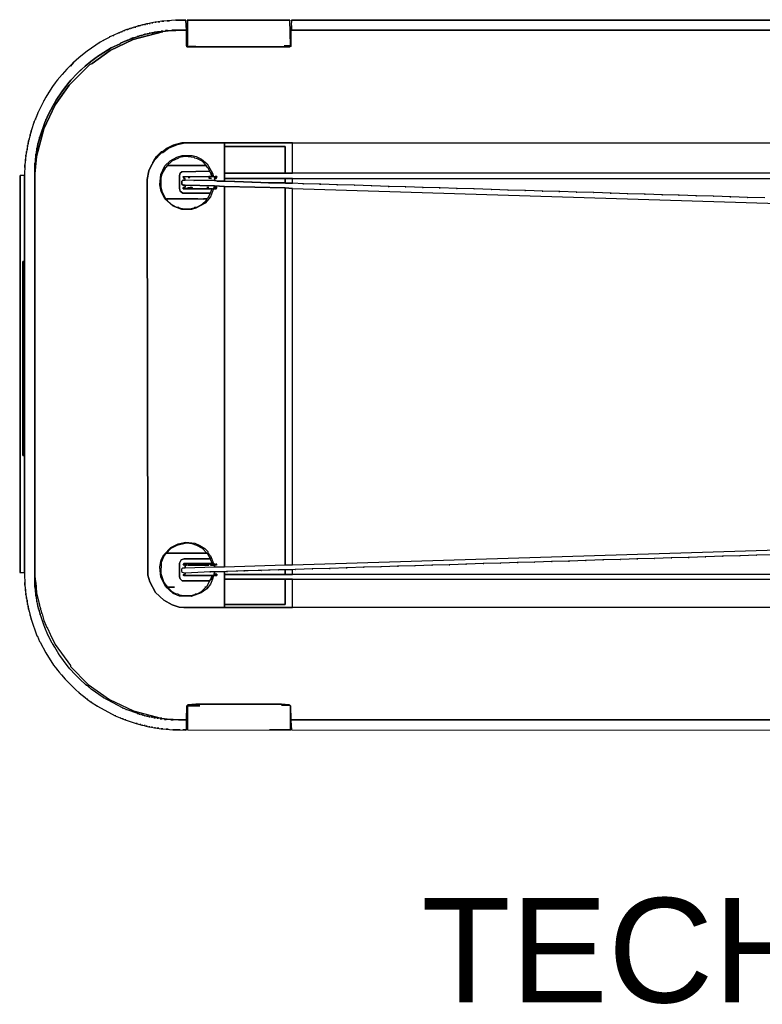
# Model space of a CAD drawing. Header units: metres. Extents: x 0.13 to 2.6, y 0.36 to 1.42.
# Tile 1 of 8: x 0.13 to 0.85, y 0.36 to 1.31. Entities that reach past the tile are written whole.
import ezdxf

# ---------------------------------------------------------------- set-up
doc = ezdxf.new("R2010")
doc.units = ezdxf.units.M
doc.header["$MEASUREMENT"] = 0
doc.layers.add('TG_2D', color=7, linetype='Continuous')
doc.layers.add('TG_Name', color=7, linetype='Continuous')
doc.styles.add('X3G_ENTITY_53A7', font='arial.ttf', dxfattribs={"height": 0.1})

# ---------------------------------------------------------------- blocks, each defined once
blk = doc.blocks.new('396ca45d-0104-4358-b753-c772f727d0ff')
at = {"layer": 'TG_2D', "color": 18, "true_color": 0x000000}
for points in [[(-1.08505, 0.32984, 0), (-1.07555, 0.32984, 0), (-1.08505, 0.33034, 0)], [(-1.07405, 0.32984, 0), (-0.97602, 0.32984, 0), (-1.07405, 0.33034, 0)], [(-0.97452, 0.32984, 0), (0.97502, 0.32984, 0), (0.80347, 0.33034, 0)], [(-1.07855, -0.34934, 0), (-1.07505, -0.34934, 0), (-1.07505, -0.33984, 0), (-1.09005, -0.33984, 0), (-1.08755, -0.33984, 0), (-1.08755, -0.33934, 0), (-1.09605, -0.33934, 0), (-1.09455, -0.33934, 0), (-1.09855, -0.33884, 0), (-1.10005, -0.33884, 0), (-1.09855, -0.33884, 0), (-1.09855, -0.33834, 0), (-1.10306, -0.33834, 0), (-1.10206, -0.33834, 0), (-1.10506, -0.33784, 0), (-1.10606, -0.33784, 0), (-1.10506, -0.33784, 0), (-1.10756, -0.33734, 0), (-1.10856, -0.33734, 0), (-1.10756, -0.33734, 0), (-1.11006, -0.33684, 0), (-1.11106, -0.33684, 0), (-1.11006, -0.33684, 0), (-1.11206, -0.33634, 0), (-1.11306, -0.33634, 0), (-1.11206, -0.33634, 0), (-1.11456, -0.33584, 0), (-1.11506, -0.33584, 0), (-1.11456, -0.33584, 0), (-1.11606, -0.33534, 0), (-1.11706, -0.33534, 0), (-1.11606, -0.33534, 0), (-1.11806, -0.33484, 0), (-1.11856, -0.33484, 0), (-1.11806, -0.33484, 0), (-1.11956, -0.33434, 0), (-1.12056, -0.33434, 0), (-1.11956, -0.33434, 0), (-1.12156, -0.33384, 0), (-1.12206, -0.33384, 0), (-1.12156, -0.33384, 0), (-1.13256, -0.32984, 0), (-1.13306, -0.32984, 0), (-1.13256, -0.32984, 0), (-1.13606, -0.32834, 0), (-1.13656, -0.32834, 0), (-1.13606, -0.32834, 0), (-1.15457, -0.31833, 0), (-1.15407, -0.31883, 0), (-1.15457, -0.31833, 0), (-1.16607, -0.31033, 0), (-1.16557, -0.31083, 0), (-1.16607, -0.31033, 0), (-1.16857, -0.30833, 0), (-1.16807, -0.30883, 0), (-1.16857, -0.30833, 0), (-1.17157, -0.30583, 0), (-1.17057, -0.30683, 0), (-1.17157, -0.30583, 0), (-1.17708, -0.30083, 0), (-1.17458, -0.30333, 0), (-1.18408, -0.29383, 0), (-1.18158, -0.29633, 0), (-1.18658, -0.29083, 0), (-1.18708, -0.29033, 0), (-1.18658, -0.29083, 0), (-1.18908, -0.28782, 0), (-1.18958, -0.28732, 0), (-1.18908, -0.28782, 0), (-1.19608, -0.27832, 0), (-1.19658, -0.27782, 0), (-1.19608, -0.27832, 0), (-1.19708, -0.27682, 0), (-1.19758, -0.27632, 0), (-1.19708, -0.27682, 0), (-1.20108, -0.27032, 0), (-1.20158, -0.26982, 0), (-1.20108, -0.27032, 0), (-1.20308, -0.26682, 0), (-1.20358, -0.26632, 0), (-1.20758, -0.25832, 0), (-1.20758, -0.25882, 0), (-1.20758, -0.25832, 0), (-1.21059, -0.25132, 0), (-1.21059, -0.25182, 0), (-1.21059, -0.25132, 0), (-1.21159, -0.24881, 0), (-1.21159, -0.24931, 0), (-1.21159, -0.24881, 0), (-1.21509, -0.23831, 0), (-1.21509, -0.23931, 0), (-1.21509, -0.23831, 0), (-1.21609, -0.23481, 0), (-1.21609, -0.23531, 0), (-1.21609, -0.23481, 0), (-1.21659, -0.23281, 0), (-1.21659, -0.23381, 0), (-1.21659, -0.23281, 0), (-1.21709, -0.23081, 0), (-1.21709, -0.23131, 0), (-1.21709, -0.23081, 0), (-1.21759, -0.22831, 0), (-1.21759, -0.22931, 0), (-1.21759, -0.22831, 0), (-1.21809, -0.22581, 0), (-1.21809, -0.22681, 0), (-1.21809, -0.22581, 0), (-1.21859, -0.22281, 0), (-1.21859, -0.22381, 0), (-1.21859, -0.22281, 0), (-1.21909, -0.21981, 0), (-1.21909, -0.22131, 0), (-1.21909, -0.21981, 0), (-1.21959, -0.21581, 0), (-1.21959, -0.21731, 0), (-1.21959, -0.21581, 0), (-1.22009, -0.2103, 0), (-1.22009, -0.21281, 0), (-1.22009, 0.1933, 0), (-1.22009, 0.1908, 0), (-1.21959, 0.1908, 0), (-1.21959, 0.1978, 0), (-1.21959, 0.1963, 0), (-1.21909, 0.1963, 0), (-1.21909, 0.2018, 0), (-1.21909, 0.2003, 0), (-1.21859, 0.2003, 0), (-1.21859, 0.2043, 0), (-1.21859, 0.2033, 0), (-1.21809, 0.2063, 0), (-1.21809, 0.2073, 0), (-1.21809, 0.2063, 0), (-1.21759, 0.2088, 0), (-1.21759, 0.2098, 0), (-1.21759, 0.2088, 0), (-1.21709, 0.2108, 0), (-1.21709, 0.2118, 0), (-1.21709, 0.2108, 0), (-1.21659, 0.21331, 0), (-1.21659, 0.21381, 0), (-1.21659, 0.21331, 0), (-1.21609, 0.21531, 0), (-1.21609, 0.21581, 0), (-1.21609, 0.21531, 0), (-1.21559, 0.21681, 0), (-1.21559, 0.21781, 0), (-1.21559, 0.21681, 0), (-1.21509, 0.21881, 0), (-1.21509, 0.21931, 0), (-1.21509, 0.21881, 0), (-1.21059, 0.23181, 0), (-1.21059, 0.23231, 0), (-1.21059, 0.23181, 0), (-1.20959, 0.23431, 0), (-1.20959, 0.23481, 0), (-1.20959, 0.23431, 0), (-1.20708, 0.23981, 0), (-1.20658, 0.24031, 0), (-1.20508, 0.24381, 0), (-1.20458, 0.24431, 0), (-1.20408, 0.24531, 0), (-1.20458, 0.24481, 0), (-1.20408, 0.24531, 0), (-1.19958, 0.25332, 0), (-1.20008, 0.25282, 0), (-1.19958, 0.25332, 0), (-1.19358, 0.26232, 0), (-1.19408, 0.26182, 0), (-1.19358, 0.26232, 0), (-1.19058, 0.26632, 0), (-1.19108, 0.26582, 0), (-1.19058, 0.26632, 0), (-1.18858, 0.26882, 0), (-1.18908, 0.26832, 0), (-1.18858, 0.26882, 0), (-1.18558, 0.27232, 0), (-1.18658, 0.27132, 0), (-1.18558, 0.27232, 0), (-1.17958, 0.27882, 0), (-1.18258, 0.27582, 0), (-1.17608, 0.28232, 0), (-1.17908, 0.27932, 0), (-1.17207, 0.28582, 0), (-1.17157, 0.28632, 0), (-1.17207, 0.28582, 0), (-1.16657, 0.29033, 0), (-1.16607, 0.29083, 0), (-1.16657, 0.29033, 0), (-1.16257, 0.29333, 0), (-1.16207, 0.29383, 0), (-1.16257, 0.29333, 0), (-1.15907, 0.29583, 0), (-1.15857, 0.29633, 0), (-1.15907, 0.29583, 0), (-1.15757, 0.29683, 0), (-1.15707, 0.29733, 0), (-1.15757, 0.29683, 0), (-1.14707, 0.30333, 0), (-1.13857, 0.30733, 0), (-1.13807, 0.30783, 0), (-1.13356, 0.30983, 0), (-1.13406, 0.30983, 0), (-1.13356, 0.30983, 0), (-1.13106, 0.31083, 0), (-1.13156, 0.31083, 0), (-1.13106, 0.31083, 0), (-1.12856, 0.31183, 0), (-1.12906, 0.31183, 0), (-1.12856, 0.31183, 0), (-1.12706, 0.31233, 0), (-1.12806, 0.31233, 0), (-1.12706, 0.31233, 0), (-1.12556, 0.31283, 0), (-1.12656, 0.31283, 0), (-1.12556, 0.31283, 0), (-1.12106, 0.31433, 0), (-1.12206, 0.31433, 0), (-1.12106, 0.31433, 0), (-1.11956, 0.31483, 0), (-1.12006, 0.31483, 0), (-1.11956, 0.31483, 0), (-1.11756, 0.31533, 0), (-1.11856, 0.31533, 0), (-1.11756, 0.31533, 0), (-1.11606, 0.31583, 0), (-1.11656, 0.31583, 0), (-1.11606, 0.31583, 0), (-1.11406, 0.31633, 0), (-1.11506, 0.31633, 0), (-1.11406, 0.31633, 0), (-1.11206, 0.31683, 0), (-1.11256, 0.31683, 0), (-1.11206, 0.31683, 0), (-1.10956, 0.31733, 0), (-1.11056, 0.31733, 0), (-1.10956, 0.31733, 0), (-1.10706, 0.31783, 0), (-1.10806, 0.31783, 0), (-1.10706, 0.31783, 0), (-1.10456, 0.31833, 0), (-1.10556, 0.31833, 0), (-1.10456, 0.31833, 0), (-1.10156, 0.31883, 0), (-1.10256, 0.31883, 0), (-1.09755, 0.31883, 0), (-1.09755, 0.31933, 0), (-1.09905, 0.31933, 0), (-1.09755, 0.31933, 0), (-1.09305, 0.31983, 0), (-1.09505, 0.31983, 0), (-1.08505, 0.31983, 0), (-1.08505, 0.32033, 0), (-1.08905, 0.32033, 0), (-1.07505, 0.32033, 0), (-1.07555, 0.32984, 0), (-1.08505, 0.32984, 0), (-1.09355, 0.32934, 0), (-1.09105, 0.32934, 0), (-1.09355, 0.32934, 0), (-1.09855, 0.32884, 0), (-1.09655, 0.32884, 0), (-1.09855, 0.32884, 0), (-1.10206, 0.32834, 0), (-1.10055, 0.32834, 0), (-1.10206, 0.32834, 0), (-1.10506, 0.32783, 0), (-1.10406, 0.32783, 0), (-1.10506, 0.32783, 0), (-1.10806, 0.32733, 0), (-1.10706, 0.32733, 0), (-1.10806, 0.32733, 0), (-1.11056, 0.32683, 0), (-1.10956, 0.32683, 0), (-1.11056, 0.32683, 0), (-1.11306, 0.32633, 0), (-1.11206, 0.32633, 0), (-1.11306, 0.32633, 0), (-1.11506, 0.32583, 0), (-1.11406, 0.32583, 0), (-1.11506, 0.32583, 0), (-1.11706, 0.32533, 0), (-1.11656, 0.32533, 0), (-1.11706, 0.32533, 0), (-1.11906, 0.32483, 0), (-1.11856, 0.32483, 0), (-1.11906, 0.32483, 0), (-1.12106, 0.32433, 0), (-1.12006, 0.32433, 0), (-1.12106, 0.32433, 0), (-1.12256, 0.32383, 0), (-1.12206, 0.32383, 0), (-1.12256, 0.32383, 0), (-1.12456, 0.32333, 0), (-1.12356, 0.32333, 0), (-1.12456, 0.32333, 0), (-1.12606, 0.32283, 0), (-1.12556, 0.32283, 0), (-1.12606, 0.32283, 0), (-1.12756, 0.32233, 0), (-1.12706, 0.32233, 0), (-1.12756, 0.32233, 0), (-1.12906, 0.32183, 0), (-1.12856, 0.32183, 0), (-1.12906, 0.32183, 0), (-1.13056, 0.32133, 0), (-1.13006, 0.32133, 0), (-1.13056, 0.32133, 0), (-1.13206, 0.32083, 0), (-1.13106, 0.32083, 0), (-1.13206, 0.32083, 0), (-1.13456, 0.31983, 0), (-1.13406, 0.31983, 0), (-1.13456, 0.31983, 0), (-1.13707, 0.31883, 0), (-1.13656, 0.31883, 0), (-1.13707, 0.31883, 0), (-1.13957, 0.31783, 0), (-1.13907, 0.31783, 0), (-1.13957, 0.31783, 0), (-1.14507, 0.31533, 0), (-1.14457, 0.31533, 0), (-1.14507, 0.31533, 0), (-1.14757, 0.31433, 0), (-1.14807, 0.31383, 0), (-1.14757, 0.31433, 0), (-1.14857, 0.31383, 0), (-1.14907, 0.31333, 0), (-1.15407, 0.31083, 0), (-1.15457, 0.31033, 0), (-1.15407, 0.31083, 0), (-1.15757, 0.30883, 0), (-1.15807, 0.30833, 0), (-1.15757, 0.30883, 0), (-1.17007, 0.30033, 0), (-1.17057, 0.29983, 0), (-1.17007, 0.30033, 0), (-1.17458, 0.29683, 0), (-1.17508, 0.29633, 0), (-1.17458, 0.29683, 0), (-1.17808, 0.29383, 0), (-1.17858, 0.29333, 0), (-1.17808, 0.29383, 0), (-1.18308, 0.28932, 0), (-1.18608, 0.28582, 0), (-1.18308, 0.28932, 0), (-1.18958, 0.28282, 0), (-1.18658, 0.28582, 0), (-1.18958, 0.28282, 0), (-1.19408, 0.27782, 0), (-1.19308, 0.27882, 0), (-1.19408, 0.27782, 0), (-1.19858, 0.27232, 0), (-1.19808, 0.27282, 0), (-1.19858, 0.27232, 0), (-1.20058, 0.26982, 0), (-1.20008, 0.27032, 0), (-1.20058, 0.26982, 0), (-1.20308, 0.26632, 0), (-1.20258, 0.26682, 0), (-1.20308, 0.26632, 0), (-1.20708, 0.26032, 0), (-1.20658, 0.26082, 0), (-1.20708, 0.26032, 0), (-1.20959, 0.25632, 0), (-1.20909, 0.25682, 0), (-1.20959, 0.25632, 0), (-1.21159, 0.25282, 0), (-1.21109, 0.25332, 0), (-1.21159, 0.25282, 0), (-1.21709, 0.24131, 0), (-1.21709, 0.24081, 0), (-1.21709, 0.24131, 0), (-1.21859, 0.23781, 0), (-1.21859, 0.23731, 0), (-1.21859, 0.23781, 0), (-1.21959, 0.23531, 0), (-1.21959, 0.23481, 0), (-1.21959, 0.23531, 0), (-1.22059, 0.23281, 0), (-1.22059, 0.23231, 0), (-1.22059, 0.23281, 0), (-1.22359, 0.22381, 0), (-1.22359, 0.22281, 0), (-1.22359, 0.22381, 0), (-1.22459, 0.22031, 0), (-1.22459, 0.21931, 0), (-1.22459, 0.22031, 0), (-1.22559, 0.21631, 0), (-1.22559, 0.21581, 0), (-1.22559, 0.21631, 0), (-1.22609, 0.21431, 0), (-1.22609, 0.21331, 0), (-1.22609, 0.21431, 0), (-1.22659, 0.21231, 0), (-1.22659, 0.2113, 0), (-1.22659, 0.21231, 0), (-1.22709, 0.2098, 0), (-1.22709, 0.2088, 0), (-1.22709, 0.2098, 0), (-1.22759, 0.2068, 0), (-1.22759, 0.2058, 0), (-1.22759, 0.2068, 0), (-1.22809, 0.2043, 0), (-1.22809, 0.2033, 0), (-1.22809, 0.2043, 0), (-1.22859, 0.2008, 0), (-1.22859, 0.1993, 0), (-1.22859, 0.2008, 0), (-1.22909, 0.1968, 0), (-1.22909, 0.1953, 0), (-1.22909, 0.1968, 0), (-1.22959, 0.1913, 0), (-1.22959, 0.1888, 0), (-1.22959, 0.1913, 0), (-1.23009, 0.1813, 0), (-1.23009, -0.1988, 0), (-1.22959, -0.2108, 0), (-1.22959, -0.2083, 0), (-1.22959, -0.2108, 0), (-1.22909, -0.21631, 0), (-1.22909, -0.21481, 0), (-1.22909, -0.21631, 0), (-1.22859, -0.22031, 0), (-1.22859, -0.21881, 0), (-1.22859, -0.22031, 0), (-1.22809, -0.22381, 0), (-1.22809, -0.22281, 0), (-1.22809, -0.22381, 0), (-1.22759, -0.22681, 0), (-1.22759, -0.22531, 0), (-1.22759, -0.22681, 0), (-1.22709, -0.22931, 0), (-1.22709, -0.22831, 0), (-1.22709, -0.22931, 0), (-1.22659, -0.23181, 0), (-1.22659, -0.23081, 0), (-1.22659, -0.23181, 0), (-1.22609, -0.23381, 0), (-1.22609, -0.23281, 0), (-1.22609, -0.23381, 0), (-1.22559, -0.23581, 0), (-1.22559, -0.23531, 0), (-1.22559, -0.23581, 0), (-1.22459, -0.23981, 0), (-1.22459, -0.23931, 0), (-1.22459, -0.23981, 0), (-1.22359, -0.24331, 0), (-1.22359, -0.24281, 0), (-1.22359, -0.24331, 0), (-1.21809, -0.25932, 0), (-1.21759, -0.25982, 0), (-1.21559, -0.26482, 0), (-1.21509, -0.26532, 0), (-1.20959, -0.27582, 0), (-1.20208, -0.28732, 0), (-1.20158, -0.28782, 0), (-1.20208, -0.28732, 0), (-1.19908, -0.29133, 0), (-1.19858, -0.29183, 0), (-1.19908, -0.29133, 0), (-1.19708, -0.29383, 0), (-1.19658, -0.29433, 0), (-1.19708, -0.29383, 0), (-1.19458, -0.29683, 0), (-1.19358, -0.29783, 0), (-1.19458, -0.29683, 0), (-1.19108, -0.30083, 0), (-1.18858, -0.30333, 0), (-1.19108, -0.30083, 0), (-1.18108, -0.31083, 0), (-1.18408, -0.30783, 0), (-1.18108, -0.31083, 0), (-1.17758, -0.31383, 0), (-1.17808, -0.31333, 0), (-1.17758, -0.31383, 0), (-1.17207, -0.31833, 0), (-1.17257, -0.31783, 0), (-1.17207, -0.31833, 0), (-1.16957, -0.32033, 0), (-1.17007, -0.31983, 0), (-1.16957, -0.32033, 0), (-1.16607, -0.32283, 0), (-1.16657, -0.32233, 0), (-1.16607, -0.32283, 0), (-1.16007, -0.32683, 0), (-1.16057, -0.32633, 0), (-1.16007, -0.32683, 0), (-1.14307, -0.33584, 0), (-1.14257, -0.33584, 0), (-1.14307, -0.33584, 0), (-1.13857, -0.33784, 0), (-1.13807, -0.33784, 0), (-1.13857, -0.33784, 0), (-1.13606, -0.33884, 0), (-1.13556, -0.33884, 0), (-1.13606, -0.33884, 0), (-1.13356, -0.33984, 0), (-1.13306, -0.33984, 0), (-1.13356, -0.33984, 0), (-1.12306, -0.34334, 0), (-1.12206, -0.34334, 0), (-1.12306, -0.34334, 0), (-1.11956, -0.34434, 0), (-1.11856, -0.34434, 0), (-1.11956, -0.34434, 0), (-1.11756, -0.34484, 0), (-1.11706, -0.34484, 0), (-1.11756, -0.34484, 0), (-1.11556, -0.34534, 0), (-1.11456, -0.34534, 0), (-1.11556, -0.34534, 0), (-1.11356, -0.34584, 0), (-1.11256, -0.34584, 0), (-1.11356, -0.34584, 0), (-1.11106, -0.34634, 0), (-1.11006, -0.34634, 0), (-1.11106, -0.34634, 0), (-1.10856, -0.34684, 0), (-1.10756, -0.34684, 0), (-1.10856, -0.34684, 0), (-1.10556, -0.34734, 0), (-1.10456, -0.34734, 0), (-1.10556, -0.34734, 0), (-1.10306, -0.34784, 0), (-1.10156, -0.34784, 0), (-1.10306, -0.34784, 0), (-1.09905, -0.34834, 0), (-1.09755, -0.34834, 0), (-1.09905, -0.34834, 0), (-1.09455, -0.34884, 0), (-1.09255, -0.34884, 0), (-1.09455, -0.34884, 0), (-1.08805, -0.34934, 0), (-1.08105, -0.34934, 0), (-1.08805, -0.34934, 0), (-1.07555, -0.34984, 0), (-1.07555, -0.34934, 0)], [(-0.98152, 0.30533, 0), (-0.97552, 0.30533, 0), (-0.97552, 0.30583, 0), (-0.97602, 0.32984, 0), (-1.07405, 0.32984, 0), (-1.07405, 0.30583, 0), (-1.07405, 0.32984, 0), (-1.07455, 0.30583, 0), (-1.07355, 0.30483, 0), (-1.06605, 0.30483, 0), (-1.06955, 0.30483, 0), (-1.06955, 0.30433, 0), (-0.98052, 0.30433, 0), (-0.97652, 0.30483, 0), (-0.97602, 0.30483, 0), (-0.97652, 0.30483, 0), (-0.97652, 0.30433, 0), (-0.97602, 0.30433, 0), (-0.97552, 0.30533, 0)], [(-0.97452, 0.32934, 0), (-0.97452, 0.32984, 0), (-0.97502, 0.32033, 0), (-0.97452, 0.32033, 0), (-0.97452, 0.32483, 0), (-0.97452, 0.32033, 0), (0.97502, 0.32033, 0), (0.97502, 0.32984, 0), (-0.97452, 0.32984, 0)], [(-1.21959, 0.1883, 0), (-1.21959, 0.1893, 0), (-1.22009, 0.1893, 0), (-1.22009, 0.1828, 0), (-1.21859, 0.1993, 0), (-1.21159, 0.22581, 0), (-1.20058, 0.24881, 0), (-1.18708, 0.26782, 0), (-1.16757, 0.28732, 0), (-1.16507, 0.28832, 0), (-1.14807, 0.30083, 0), (-1.12606, 0.31133, 0), (-1.09805, 0.31883, 0), (-1.10156, 0.31883, 0), (-1.10456, 0.31833, 0), (-1.11206, 0.31683, 0), (-1.11606, 0.31583, 0), (-1.11756, 0.31533, 0), (-1.11956, 0.31483, 0), (-1.12856, 0.31183, 0), (-1.13356, 0.30983, 0), (-1.13807, 0.30783, 0), (-1.13857, 0.30733, 0), (-1.14707, 0.30333, 0), (-1.15757, 0.29683, 0), (-1.15907, 0.29583, 0), (-1.16257, 0.29333, 0), (-1.16657, 0.29033, 0), (-1.17207, 0.28582, 0), (-1.17908, 0.27932, 0), (-1.17958, 0.27882, 0), (-1.18558, 0.27232, 0), (-1.18858, 0.26882, 0), (-1.19058, 0.26632, 0), (-1.19358, 0.26232, 0), (-1.19958, 0.25332, 0), (-1.20408, 0.24531, 0), (-1.20458, 0.24431, 0), (-1.20508, 0.24381, 0), (-1.20658, 0.24031, 0), (-1.20708, 0.23981, 0), (-1.20959, 0.23431, 0), (-1.21059, 0.23181, 0), (-1.21509, 0.21881, 0), (-1.21559, 0.21681, 0), (-1.21609, 0.21531, 0), (-1.21659, 0.21331, 0), (-1.21709, 0.2108, 0), (-1.21759, 0.2088, 0), (-1.21809, 0.2063, 0), (-1.21859, 0.2033, 0), (-1.21859, 0.2003, 0), (-1.21909, 0.1993, 0), (-1.21909, 0.1963, 0), (-1.21959, 0.1953, 0)], [(-1.08705, 0.31983, 0), (-1.09755, 0.31883, 0), (-1.09755, 0.31933, 0), (-1.09305, 0.31983, 0)], [(-1.08505, 0.32033, 0), (-1.08505, 0.31983, 0), (-1.08155, 0.32033, 0)], [(-1.07505, 0.30583, 0), (-1.07455, 0.30433, 0), (-1.07355, 0.30433, 0), (-1.07355, 0.30483, 0), (-1.07455, 0.30583, 0)], [(-1.07355, 0.30483, 0), (-1.07355, 0.30433, 0), (-1.06955, 0.30433, 0), (-1.06955, 0.30483, 0)], [(-0.98052, 0.30433, 0), (-0.97652, 0.30433, 0), (-0.97652, 0.30483, 0)], [(-0.97502, 0.30583, 0), (-0.97502, 0.30483, 0), (-0.97602, 0.30433, 0), (-0.97552, 0.30533, 0), (-0.97552, 0.30583, 0)], [(-1.07605, 0.21231, 0), (-1.08355, 0.2108, 0), (-1.09205, 0.2073, 0), (-1.09755, 0.2033, 0), (-1.09855, 0.2033, 0), (-1.10606, 0.1953, 0), (-1.10606, 0.1948, 0), (-1.10706, 0.1938, 0), (-1.10706, 0.1933, 0), (-1.10756, 0.1928, 0), (-1.10756, 0.1923, 0), (-1.10806, 0.1918, 0), (-1.11106, 0.1858, 0), (-1.11256, 0.1773, 0), (-1.11206, -0.2013, 0), (-1.11006, -0.2078, 0), (-1.10456, -0.21781, 0), (-1.09655, -0.22531, 0), (-1.08855, -0.22981, 0), (-1.08205, -0.23181, 0), (-1.07755, -0.23231, 0), (-1.03854, -0.23231, 0), (-1.03854, -0.1983, 0), (-1.04804, -0.1983, 0), (-1.04804, -0.2003, 0), (-1.04604, -0.2003, 0), (-1.04604, -0.2018, 0), (-1.04904, -0.2018, 0), (-1.05004, -0.2053, 0), (-1.05204, -0.2098, 0), (-1.05554, -0.21431, 0), (-1.06104, -0.21831, 0), (-1.07055, -0.22181, 0), (-1.08155, -0.22131, 0), (-1.08755, -0.21881, 0), (-1.09505, -0.21231, 0), (-1.09955, -0.2033, 0), (-1.10055, -0.1933, 0), (-1.09905, -0.1868, 0), (-1.09655, -0.1818, 0), (-1.09005, -0.1748, 0), (-1.08305, -0.17129, 0), (-1.07555, -0.16979, 0), (-1.06705, -0.17079, 0), (-1.06204, -0.17279, 0), (-1.05754, -0.1758, 0), (-1.05454, -0.1788, 0), (-1.05454, -0.1798, 0), (-1.05204, -0.1828, 0), (-1.04904, -0.1903, 0), (-1.04604, -0.1908, 0), (-1.04654, -0.1918, 0), (-1.04804, -0.1918, 0), (-1.04804, -0.1933, 0), (-1.03854, -0.1933, 0), (-1.03854, 0.17079, 0), (-1.04804, 0.17129, 0), (-1.04804, 0.16979, 0), (-1.04604, 0.16979, 0), (-1.04654, 0.16829, 0), (-1.04904, 0.16829, 0), (-1.05204, 0.16079, 0), (-1.05704, 0.15479, 0), (-1.06605, 0.14979, 0), (-1.07005, 0.14879, 0), (-1.07955, 0.14879, 0), (-1.08755, 0.15179, 0), (-1.09555, 0.15879, 0), (-1.09905, 0.16579, 0), (-1.10055, 0.17229, 0), (-1.09955, 0.1823, 0), (-1.09555, 0.1903, 0), (-1.09055, 0.1953, 0), (-1.08405, 0.1988, 0), (-1.07905, 0.2003, 0), (-1.06955, 0.2003, 0), (-1.06555, 0.1993, 0), (-1.06054, 0.1968, 0), (-1.05504, 0.1923, 0), (-1.05004, 0.1833, 0), (-1.04904, 0.1803, 0), (-1.04604, 0.1803, 0), (-1.04654, 0.1783, 0), (-1.04804, 0.1783, 0), (-1.04804, 0.1763, 0), (-1.04454, 0.1758, 0), (-1.03854, 0.1758, 0), (-1.03854, 0.2118, 0), (-1.03954, 0.21231, 0)], [(-1.10606, 0.1953, 0), (-1.09855, 0.2033, 0), (-1.09755, 0.2033, 0), (-1.09205, 0.2073, 0), (-1.08355, 0.2108, 0), (-1.07605, 0.21231, 0), (-1.07955, 0.21231, 0), (-1.08755, 0.2103, 0), (-1.09355, 0.2073, 0), (-1.09805, 0.2038, 0), (-1.09905, 0.2038, 0), (-1.10356, 0.1993, 0)], [(-1.03954, 0.21231, 0), (-1.03854, 0.2118, 0), (-1.03854, 0.2088, 0), (-0.98052, 0.2088, 0), (-0.98052, 0.1833, 0), (-0.97352, 0.1833, 0), (-0.97352, 0.21231, 0)], [(-1.03854, 0.2088, 0), (-1.03854, 0.1833, 0), (-0.98052, 0.1833, 0), (-0.98052, 0.2088, 0)], [(-1.05004, 0.1833, 0), (-1.05154, 0.1833, 0), (-1.05404, 0.1883, 0), (-1.05504, 0.1893, 0), (-1.05604, 0.1908, 0), (-1.06004, 0.1948, 0), (-1.06455, 0.1973, 0), (-1.06705, 0.1978, 0), (-1.06755, 0.1983, 0), (-1.07605, 0.1993, 0), (-1.08205, 0.1983, 0), (-1.08255, 0.1978, 0), (-1.08905, 0.1948, 0), (-1.09355, 0.1908, 0), (-1.09455, 0.1893, 0), (-1.09505, 0.1888, 0), (-1.09855, 0.1828, 0), (-1.09955, 0.1788, 0), (-1.09955, 0.17029, 0), (-1.09855, 0.16629, 0), (-1.09505, 0.15929, 0), (-1.09405, 0.15879, 0), (-1.09355, 0.15729, 0), (-1.08955, 0.15379, 0), (-1.08505, 0.15129, 0), (-1.08255, 0.15079, 0), (-1.08205, 0.15029, 0), (-1.07705, 0.14929, 0), (-1.07205, 0.14929, 0), (-1.06755, 0.15029, 0), (-1.06705, 0.15079, 0), (-1.06455, 0.15129, 0), (-1.06004, 0.15379, 0), (-1.05604, 0.15729, 0), (-1.05554, 0.15879, 0), (-1.05404, 0.16029, 0), (-1.05204, 0.16429, 0), (-1.05104, 0.16729, 0), (-1.05054, 0.16779, 0), (-1.05054, 0.16829, 0), (-1.04904, 0.16829, 0), (-1.05204, 0.16079, 0), (-1.05704, 0.15479, 0), (-1.06605, 0.14979, 0), (-1.07005, 0.14879, 0), (-1.07955, 0.14879, 0), (-1.08755, 0.15179, 0), (-1.09555, 0.15879, 0), (-1.09905, 0.16579, 0), (-1.10055, 0.17229, 0), (-1.09955, 0.1823, 0), (-1.09555, 0.1903, 0), (-1.09055, 0.1953, 0), (-1.08405, 0.1988, 0), (-1.07905, 0.2003, 0), (-1.06955, 0.2003, 0), (-1.06555, 0.1993, 0), (-1.06054, 0.1968, 0), (-1.05504, 0.1923, 0)], [(-1.08205, 0.1983, 0), (-1.08255, 0.1978, 0), (-1.08905, 0.1948, 0), (-1.09355, 0.1908, 0), (-1.05604, 0.1908, 0), (-1.06004, 0.1948, 0), (-1.06455, 0.1973, 0), (-1.06705, 0.1978, 0), (-1.06755, 0.1983, 0), (-1.07605, 0.1993, 0)], [(-1.09355, 0.1908, 0), (-1.09455, 0.1893, 0), (-1.09505, 0.1888, 0), (-1.09855, 0.1828, 0), (-1.09955, 0.1788, 0), (-1.09955, 0.17029, 0), (-1.09855, 0.16629, 0), (-1.09505, 0.15929, 0), (-1.09405, 0.15879, 0), (-1.05554, 0.15879, 0), (-1.05404, 0.16029, 0), (-1.05204, 0.16429, 0), (-1.07855, 0.16429, 0), (-1.08105, 0.16629, 0), (-1.08155, 0.16879, 0), (-1.08155, 0.1813, 0), (-1.08105, 0.1833, 0), (-1.07955, 0.1848, 0), (-1.05254, 0.1853, 0), (-1.05404, 0.1883, 0), (-1.05504, 0.1893, 0), (-1.05604, 0.1908, 0)], [(-1.23409, -0.1988, 0), (-1.23409, 0.1813, 0), (-1.23459, -0.1988, 0)], [(-1.23409, 0.1813, 0), (-1.23409, -0.1988, 0), (-1.23009, -0.1988, 0), (-1.23009, -0.08727, 0), (-1.23159, -0.08677, 0), (-1.23159, 0.09878, 0), (-1.23009, 0.09878, 0), (-1.23009, 0.1813, 0)], [(-1.05204, 0.16429, 0), (-1.05104, 0.16729, 0), (-1.05054, 0.16779, 0), (-1.05054, 0.16829, 0), (-1.07805, 0.16829, 0), (-1.07805, 0.16979, 0), (-1.07605, 0.16979, 0), (-1.07605, 0.17179, 0), (-1.07805, 0.17179, 0), (-1.07955, 0.17279, 0), (-1.07955, 0.1758, 0), (-1.07855, 0.1768, 0), (-1.07605, 0.1768, 0), (-1.07605, 0.1783, 0), (-1.07755, 0.1783, 0), (-1.07805, 0.1803, 0), (-1.05054, 0.1803, 0), (-1.05054, 0.1808, 0), (-1.05104, 0.1813, 0), (-1.05154, 0.1833, 0), (-1.05254, 0.1853, 0), (-1.07955, 0.1848, 0), (-1.08105, 0.1833, 0), (-1.08155, 0.1813, 0), (-1.08155, 0.16879, 0), (-1.08105, 0.16629, 0), (-1.07855, 0.16429, 0)], [(-1.07755, 0.1793, 0), (-1.07755, 0.1783, 0), (-1.07805, 0.1803, 0), (-1.07105, 0.1803, 0), (-1.07255, 0.1788, 0), (-1.07255, 0.1793, 0), (-1.07255, 0.1788, 0), (-1.07105, 0.1803, 0), (-1.05354, 0.1803, 0), (-1.05354, 0.1788, 0), (-1.05104, 0.1783, 0), (-1.05354, 0.1788, 0), (-1.05204, 0.1803, 0), (-1.04754, 0.1803, 0), (-1.04854, 0.1793, 0), (-1.04804, 0.1783, 0), (-1.04804, 0.1763, 0), (-1.06755, 0.1763, 0), (-1.07605, 0.1768, 0), (-1.07605, 0.1783, 0), (-1.07755, 0.1783, 0)], [(-1.05354, 0.1803, 0), (-1.05354, 0.1788, 0), (-1.05204, 0.1803, 0)], [(-1.05154, 0.1833, 0), (-1.05104, 0.1813, 0), (-1.05054, 0.1808, 0), (-1.05054, 0.1803, 0), (-1.04904, 0.1803, 0), (-1.05004, 0.1833, 0)], [(-1.04754, 0.1803, 0), (-1.04854, 0.1793, 0), (-1.04804, 0.1783, 0), (-1.04754, 0.1783, 0), (-1.04704, 0.1803, 0)], [(-1.04654, 0.1788, 0), (-1.04654, 0.1783, 0), (-1.04604, 0.1803, 0), (-1.04704, 0.1803, 0), (-1.04754, 0.1783, 0), (-1.04654, 0.1783, 0)], [(-1.03854, 0.1833, 0), (-1.03854, 0.1783, 0), (0.04476, 0.1783, 0), (0.04476, 0.1833, 0)], [(-1.07705, 0.16829, 0), (-1.07705, 0.16979, 0), (-1.07805, 0.16979, 0), (-1.07805, 0.16829, 0)], [(-1.04904, 0.16979, 0), (-1.04804, 0.16979, 0), (-1.04804, 0.17129, 0), (-1.07605, 0.17179, 0), (-1.07605, 0.16979, 0), (-1.07705, 0.16979, 0), (-1.07705, 0.16829, 0), (-1.07505, 0.16829, 0), (-1.07505, 0.16879, 0), (-1.07505, 0.16829, 0), (-1.07455, 0.16829, 0), (-1.07455, 0.16929, 0), (-1.07455, 0.16829, 0), (-1.07405, 0.16829, 0), (-1.07355, 0.16929, 0), (-1.07105, 0.16979, 0), (-1.06955, 0.16979, 0), (-1.06905, 0.16879, 0), (-1.06955, 0.16979, 0), (-1.07055, 0.16829, 0), (-1.05554, 0.16829, 0), (-1.05554, 0.16879, 0), (-1.05554, 0.16829, 0), (-1.05504, 0.16829, 0), (-1.05404, 0.16979, 0), (-1.05554, 0.16979, 0), (-1.05354, 0.16979, 0), (-1.05404, 0.16979, 0), (-1.05504, 0.16829, 0), (-1.05254, 0.16829, 0), (-1.05254, 0.16879, 0), (-1.05254, 0.16829, 0), (-1.05004, 0.16829, 0), (-1.04954, 0.16879, 0), (-1.05004, 0.16829, 0), (-1.04854, 0.16829, 0), (-1.04804, 0.16979, 0)], [(-1.07355, 0.16929, 0), (-1.07405, 0.16829, 0), (-1.07255, 0.16829, 0), (-1.07105, 0.16979, 0)], [(-1.07105, 0.16979, 0), (-1.07255, 0.16829, 0), (-1.07055, 0.16829, 0), (-1.06955, 0.16979, 0)], [(-1.04804, 0.16979, 0), (-1.04854, 0.16829, 0), (-1.04754, 0.16829, 0), (-1.04704, 0.16979, 0)], [(-1.04654, 0.16929, 0), (-1.04654, 0.16829, 0), (-1.04604, 0.16979, 0), (-1.04704, 0.16979, 0), (-1.04754, 0.16829, 0), (-1.04654, 0.16829, 0)], [(-1.03854, 0.1783, 0), (-1.03854, 0.1758, 0), (-1.02854, 0.1753, 0), (-0.99553, 0.1743, 0), (-0.98052, 0.1743, 0), (-0.98052, 0.1783, 0)], [(-1.03854, 0.17079, 0), (-1.03854, -0.1933, 0), (-0.98052, -0.1913, 0), (-0.98052, 0.16929, 0)], [(-0.98052, 0.1783, 0), (-0.98052, 0.1743, 0), (-0.97952, 0.1738, 0), (-0.97352, 0.1738, 0), (-0.97352, 0.1783, 0)], [(-0.98052, 0.16929, 0), (-0.98052, -0.1913, 0), (-0.97352, -0.1913, 0), (-0.97352, 0.16879, 0)], [(-1.09405, 0.15879, 0), (-1.09355, 0.15729, 0), (-1.08955, 0.15379, 0), (-1.08505, 0.15129, 0), (-1.08255, 0.15079, 0), (-1.08205, 0.15029, 0), (-1.07705, 0.14929, 0), (-1.07205, 0.14929, 0), (-1.06755, 0.15029, 0), (-1.06705, 0.15079, 0), (-1.06455, 0.15129, 0), (-1.06004, 0.15379, 0), (-1.05604, 0.15729, 0), (-1.05554, 0.15879, 0), (-1.05854, 0.15879, 0), (-1.05854, 0.15829, 0), (-1.06404, 0.15879, 0)], [(-1.05854, 0.15879, 0), (-1.05854, 0.15829, 0), (-1.06404, 0.15879, 0)], [(-1.23159, -0.07027, 0), (-1.23009, -0.07027, 0), (-1.23009, 0.09878, 0), (-1.23159, 0.09878, 0)], [(-1.23059, -0.07227, 0), (-1.23159, -0.07127, 0), (-1.23159, -0.07227, 0), (-1.23109, -0.07227, 0), (-1.23159, -0.07227, 0), (-1.23159, -0.07527, 0), (-1.23109, -0.07527, 0), (-1.23159, -0.07527, 0), (-1.23159, -0.07727, 0), (-1.23109, -0.07727, 0), (-1.23159, -0.07727, 0), (-1.23159, -0.07827, 0), (-1.23059, -0.07827, 0), (-1.23159, -0.07827, 0), (-1.23159, -0.08477, 0), (-1.23059, -0.08527, 0), (-1.23159, -0.08477, 0), (-1.23159, -0.08527, 0), (-1.23109, -0.08527, 0), (-1.23159, -0.08527, 0), (-1.23159, -0.08627, 0), (-1.23109, -0.08627, 0), (-1.23159, -0.08627, 0), (-1.23159, -0.08677, 0), (-1.23109, -0.08677, 0), (-1.23159, -0.08677, 0), (-1.23009, -0.08727, 0), (-1.23009, -0.07027, 0), (-1.23159, -0.07027, 0), (-1.23159, -0.07127, 0)], [(-1.04904, -0.1903, 0), (-1.05054, -0.1903, 0), (-1.05054, -0.1893, 0), (-1.05104, -0.1888, 0), (-1.05104, -0.1878, 0), (-1.05154, -0.1873, 0), (-1.05204, -0.1858, 0), (-1.05454, -0.1813, 0), (-1.05554, -0.1803, 0), (-1.05954, -0.1758, 0), (-1.06505, -0.17279, 0), (-1.06955, -0.17129, 0), (-1.07505, -0.17079, 0), (-1.08405, -0.17279, 0), (-1.09005, -0.1758, 0), (-1.09405, -0.1803, 0), (-1.09655, -0.1833, 0), (-1.09905, -0.1893, 0), (-1.09955, -0.1998, 0), (-1.09655, -0.2083, 0), (-1.09305, -0.21281, 0), (-1.08905, -0.21681, 0), (-1.08555, -0.21881, 0), (-1.08305, -0.21931, 0), (-1.08255, -0.21981, 0), (-1.07855, -0.22081, 0), (-1.07055, -0.22081, 0), (-1.06705, -0.21981, 0), (-1.06655, -0.21931, 0), (-1.06404, -0.21881, 0), (-1.06054, -0.21681, 0), (-1.05654, -0.21281, 0), (-1.05554, -0.21231, 0), (-1.05254, -0.2068, 0), (-1.05154, -0.2053, 0), (-1.05004, -0.2053, 0), (-1.05204, -0.2098, 0), (-1.05554, -0.21431, 0), (-1.06104, -0.21831, 0), (-1.07055, -0.22181, 0), (-1.08155, -0.22131, 0), (-1.08755, -0.21881, 0), (-1.09505, -0.21231, 0), (-1.09955, -0.2033, 0), (-1.10055, -0.1933, 0), (-1.09905, -0.1868, 0), (-1.09655, -0.1818, 0), (-1.09005, -0.1748, 0), (-1.08305, -0.17129, 0), (-1.07555, -0.16979, 0), (-1.06705, -0.17079, 0), (-1.06204, -0.17279, 0), (-1.05754, -0.1758, 0), (-1.05454, -0.1788, 0), (-1.05454, -0.1798, 0), (-1.05204, -0.1828, 0)], [(-1.09405, -0.1803, 0), (-1.05554, -0.1803, 0), (-1.05954, -0.1758, 0), (-1.06505, -0.17279, 0), (-1.06955, -0.17129, 0), (-1.07505, -0.17079, 0), (-1.08405, -0.17279, 0), (-1.09005, -0.1758, 0)], [(-1.05754, -0.21281, 0), (-1.05654, -0.21281, 0), (-1.05554, -0.21231, 0), (-1.05254, -0.2068, 0), (-1.07905, -0.2068, 0), (-1.08105, -0.2048, 0), (-1.08155, -0.2028, 0), (-1.08155, -0.1898, 0), (-1.08005, -0.1868, 0), (-1.07705, -0.1858, 0), (-1.05204, -0.1858, 0), (-1.05454, -0.1813, 0), (-1.05554, -0.1803, 0), (-1.09405, -0.1803, 0), (-1.09655, -0.1833, 0), (-1.09905, -0.1893, 0), (-1.09955, -0.1998, 0), (-1.09655, -0.2083, 0), (-1.09305, -0.21281, 0), (-1.08655, -0.21281, 0), (-1.09305, -0.21281, 0), (-1.08905, -0.21681, 0), (-1.08555, -0.21881, 0), (-1.08305, -0.21931, 0), (-1.08255, -0.21981, 0), (-1.07855, -0.22081, 0), (-1.07055, -0.22081, 0), (-1.06705, -0.21981, 0), (-1.06655, -0.21931, 0), (-1.06404, -0.21881, 0), (-1.06054, -0.21681, 0), (-1.05654, -0.21281, 0)], [(-1.05254, -0.2068, 0), (-1.05154, -0.2053, 0), (-1.05104, -0.2033, 0), (-1.05054, -0.2028, 0), (-1.05054, -0.2018, 0), (-1.07755, -0.2018, 0), (-1.07805, -0.2008, 0), (-1.07605, -0.2003, 0), (-1.07605, -0.1993, 0), (-1.07905, -0.1988, 0), (-1.07955, -0.1973, 0), (-1.07955, -0.1953, 0), (-1.07855, -0.1943, 0), (-1.07605, -0.1943, 0), (-1.07605, -0.1918, 0), (-1.07805, -0.1913, 0), (-1.07755, -0.1903, 0), (-1.05054, -0.1903, 0), (-1.05054, -0.1893, 0), (-1.05104, -0.1888, 0), (-1.05104, -0.1878, 0), (-1.05154, -0.1873, 0), (-1.05204, -0.1858, 0), (-1.07705, -0.1858, 0), (-1.08005, -0.1868, 0), (-1.08155, -0.1898, 0), (-1.08155, -0.2028, 0), (-1.08105, -0.2048, 0), (-1.07905, -0.2068, 0)], [(-1.05054, -0.1913, 0), (-1.05054, -0.1908, 0), (-1.05104, -0.1903, 0), (-1.05304, -0.1903, 0), (-1.05154, -0.1918, 0), (-1.04904, -0.1918, 0), (-1.05154, -0.1918, 0), (-1.05304, -0.1903, 0), (-1.05504, -0.1903, 0), (-1.05354, -0.1913, 0), (-1.05504, -0.1903, 0), (-1.07005, -0.1903, 0), (-1.06905, -0.1918, 0), (-1.06455, -0.1918, 0), (-1.06605, -0.1908, 0), (-1.06455, -0.1918, 0), (-1.06004, -0.1918, 0), (-1.06054, -0.1908, 0), (-1.06154, -0.1908, 0), (-1.06054, -0.1908, 0), (-1.06004, -0.1918, 0), (-1.05354, -0.1918, 0), (-1.07405, -0.1918, 0), (-1.07105, -0.1918, 0), (-1.07205, -0.1903, 0), (-1.07705, -0.1903, 0), (-1.07705, -0.1913, 0), (-1.07705, -0.1903, 0), (-1.07755, -0.1903, 0), (-1.07755, -0.1908, 0), (-1.07755, -0.1903, 0), (-1.07805, -0.1913, 0), (-1.07755, -0.1913, 0), (-1.07805, -0.1913, 0), (-1.07605, -0.1918, 0), (-1.07555, -0.1918, 0), (-1.07555, -0.1913, 0), (-1.07605, -0.1908, 0), (-1.07505, -0.1908, 0), (-1.07605, -0.1908, 0), (-1.07555, -0.1913, 0), (-1.07455, -0.1913, 0), (-1.07555, -0.1913, 0), (-1.07555, -0.1918, 0), (-1.07505, -0.1918, 0), (-1.07605, -0.1918, 0), (-1.07605, -0.1943, 0), (-1.04804, -0.1933, 0), (-1.04804, -0.1918, 0), (-1.04904, -0.1908, 0), (-1.05054, -0.1908, 0)], [(-1.07205, -0.1903, 0), (-1.07105, -0.1918, 0), (-1.06905, -0.1918, 0), (-1.07005, -0.1903, 0)], [(-1.04654, -0.1908, 0), (-1.04604, -0.1908, 0), (-1.04654, -0.1918, 0), (-1.04654, -0.1913, 0), (-1.04654, -0.1918, 0), (-1.04804, -0.1918, 0), (-1.04904, -0.1908, 0), (-1.05054, -0.1908, 0), (-1.05104, -0.1903, 0), (-1.04904, -0.1903, 0), (-1.04604, -0.1908, 0)], [(-0.98652, -0.1963, 0), (-1.03554, -0.1978, 0), (-1.03854, -0.1983, 0), (-1.03854, -0.2008, 0), (-0.98052, -0.2008, 0), (-0.98052, -0.1963, 0)], [(-0.98052, -0.1963, 0), (-0.98052, -0.2008, 0), (-0.97352, -0.2008, 0), (-0.97352, -0.1963, 0)], [(-1.04904, -0.2003, 0), (-1.04804, -0.2003, 0), (-1.04804, -0.1983, 0), (-1.05204, -0.1983, 0), (-1.07605, -0.1993, 0), (-1.07605, -0.2003, 0), (-1.07805, -0.2008, 0), (-1.07755, -0.2018, 0), (-1.07605, -0.2018, 0), (-1.07605, -0.2013, 0), (-1.07605, -0.2018, 0), (-1.04604, -0.2018, 0), (-1.04604, -0.2003, 0)], [(-1.05054, -0.2018, 0), (-1.05054, -0.2028, 0), (-1.05104, -0.2033, 0), (-1.05154, -0.2053, 0), (-1.05004, -0.2053, 0), (-1.04904, -0.2018, 0)], [(-1.03854, -0.2008, 0), (-1.03854, -0.2053, 0), (0.04526, -0.2053, 0), (0.04526, -0.2008, 0)], [(-1.03854, -0.2053, 0), (-1.03854, -0.22931, 0), (-0.98052, -0.22931, 0), (-0.98052, -0.2053, 0)], [(-0.98052, -0.2053, 0), (-0.98052, -0.22931, 0), (-1.03854, -0.22931, 0), (-1.03854, -0.23231, 0), (-0.97352, -0.23231, 0), (-0.97352, -0.2053, 0)], [(-0.99553, -0.34934, 0), (-0.97552, -0.34934, 0), (-0.97552, -0.32633, 0), (-0.97602, -0.32583, 0), (-0.98402, -0.32583, 0), (-0.97602, -0.32583, 0), (-0.97652, -0.32533, 0), (-0.98402, -0.32483, 0), (-1.06605, -0.32483, 0), (-1.07355, -0.32533, 0), (-1.07405, -0.32583, 0), (-1.07355, -0.32583, 0), (-1.07405, -0.32583, 0), (-1.07455, -0.32633, 0), (-1.07405, -0.34934, 0), (-1.07405, -0.32633, 0), (-1.06204, -0.32633, 0), (-1.07405, -0.32633, 0), (-1.07405, -0.34934, 0), (-1.07355, -0.34934, 0), (-1.07405, -0.34934, 0), (-0.97552, -0.34984, 0), (-0.97552, -0.34934, 0)], [(-0.11378, -0.34934, 0), (0.97502, -0.34934, 0), (0.97502, -0.33984, 0), (-0.97452, -0.33984, 0), (-0.97452, -0.34034, 0), (-0.97502, -0.34034, 0), (-0.97452, -0.34934, 0), (-0.97452, -0.34884, 0), (-0.97452, -0.34934, 0), (0.80497, -0.34984, 0), (0.97502, -0.34934, 0)], [(-0.97502, -0.33984, 0), (-0.97502, -0.34034, 0), (-0.97452, -0.34034, 0), (-0.97452, -0.33984, 0)]]:
    blk.add_polyline3d(points, close=True, dxfattribs=at)
for points in [[(0.04526, -0.23231, 0), (-1.07755, -0.23231, 0), (-1.08205, -0.23181, 0), (-1.08855, -0.22981, 0), (-1.09655, -0.22531, 0), (-1.10456, -0.21781, 0), (-1.11006, -0.2078, 0), (-1.11206, -0.2013, 0), (-1.11256, 0.1773, 0), (-1.11106, 0.1858, 0), (-1.10806, 0.1918, 0), (-1.10756, 0.1923, 0), (-1.10756, 0.1928, 0), (-1.10706, 0.1933, 0), (-1.10706, 0.1938, 0), (-1.10606, 0.1948, 0), (-1.10606, 0.1953, 0), (-1.10356, 0.1993, 0), (-1.09905, 0.2038, 0), (-1.09805, 0.2038, 0), (-1.09355, 0.2073, 0), (-1.08755, 0.2103, 0), (-1.07955, 0.21231, 0), (0.04476, 0.21231, 0)], [(0.97502, 0.32033, 0), (-0.97502, 0.32033, 0), (-0.97502, 0.30483, 0), (-0.97602, 0.30433, 0), (-1.07455, 0.30433, 0), (-1.07505, 0.30583, 0), (-1.07505, 0.32033, 0), (-1.08155, 0.32033, 0), (-1.08505, 0.31983, 0), (-1.08705, 0.31983, 0), (-1.09755, 0.31883, 0), (-1.09805, 0.31883, 0), (-1.12606, 0.31133, 0), (-1.14807, 0.30083, 0), (-1.16507, 0.28832, 0), (-1.16757, 0.28732, 0), (-1.18708, 0.26782, 0), (-1.20058, 0.24881, 0), (-1.21159, 0.22581, 0), (-1.21859, 0.1993, 0), (-1.22009, 0.1828, 0), (-1.22009, -0.2023, 0), (-1.21959, -0.2078, 0), (-1.21909, -0.2083, 0), (-1.21859, -0.21831, 0), (-1.21609, -0.22881, 0), (-1.21559, -0.22931, 0), (-1.21559, -0.23081, 0), (-1.21509, -0.23181, 0), (-1.21509, -0.23231, 0), (-1.21459, -0.23331, 0), (-1.21459, -0.23431, 0), (-1.21409, -0.23531, 0), (-1.21409, -0.23631, 0), (-1.21359, -0.23681, 0), (-1.21359, -0.23781, 0), (-1.21309, -0.23831, 0), (-1.21159, -0.24481, 0), (-1.20858, -0.25132, 0), (-1.20808, -0.25182, 0), (-1.20808, -0.25232, 0), (-1.20758, -0.25282, 0), (-1.20558, -0.25782, 0), (-1.20508, -0.25832, 0), (-1.20058, -0.26782, 0), (-1.18608, -0.28782, 0), (-1.18608, -0.28882, 0), (-1.16907, -0.30583, 0), (-1.14857, -0.32033, 0), (-1.12556, -0.33134, 0), (-1.09905, -0.33834, 0), (-1.09855, -0.33834, 0), (-1.08805, -0.33934, 0), (-1.08755, -0.33934, 0), (-1.08255, -0.33984, 0), (-1.07505, -0.33984, 0), (-1.07455, -0.32633, 0), (-1.07355, -0.32533, 0), (-1.06605, -0.32483, 0), (-0.98402, -0.32483, 0), (-0.97652, -0.32533, 0), (-0.97552, -0.32633, 0), (-0.97502, -0.33984, 0), (0.97502, -0.33984, 0)], [(-0.52139, 0.15979, 0), (-0.5379, 0.16029, 0), (-0.5384, 0.16029, 0), (-0.5379, 0.16029, 0), (-0.5539, 0.16079, 0), (-0.5549, 0.16079, 0), (-0.5539, 0.16079, 0), (-0.57041, 0.16129, 0), (-0.57091, 0.16129, 0), (-0.57041, 0.16129, 0), (-0.58691, 0.16179, 0), (-0.58741, 0.16179, 0), (-0.58691, 0.16179, 0), (-0.60342, 0.16229, 0), (-0.60392, 0.16229, 0), (-0.60342, 0.16229, 0), (-0.61942, 0.16279, 0), (-0.61992, 0.16279, 0), (-0.61942, 0.16279, 0), (-0.63593, 0.16329, 0), (-0.63643, 0.16329, 0), (-0.63593, 0.16329, 0), (-0.65243, 0.16379, 0), (-0.65293, 0.16379, 0), (-0.65243, 0.16379, 0), (-0.66844, 0.16429, 0), (-0.66944, 0.16429, 0), (-0.66844, 0.16429, 0), (-0.68494, 0.16479, 0), (-0.68544, 0.16479, 0), (-0.68494, 0.16479, 0), (-0.70144, 0.16529, 0), (-0.70194, 0.16529, 0), (-0.70144, 0.16529, 0), (-0.71745, 0.16579, 0), (-0.71845, 0.16579, 0), (-0.71745, 0.16579, 0), (-0.73395, 0.16629, 0), (-0.73445, 0.16629, 0), (-0.73395, 0.16629, 0), (-0.75046, 0.16679, 0), (-0.75096, 0.16679, 0), (-0.75046, 0.16679, 0), (-0.76696, 0.16729, 0), (-0.76746, 0.16729, 0), (-0.76696, 0.16729, 0), (-0.78297, 0.16779, 0), (-0.78347, 0.16779, 0), (-0.78297, 0.16779, 0), (-0.79947, 0.16829, 0), (-0.79997, 0.16829, 0), (-0.79947, 0.16829, 0), (-0.81598, 0.16879, 0), (-0.81648, 0.16879, 0), (-0.81598, 0.16879, 0), (-0.83198, 0.16929, 0), (-0.83298, 0.16929, 0), (-0.83198, 0.16929, 0), (-0.84849, 0.16979, 0), (-0.84899, 0.16979, 0), (-0.84849, 0.16979, 0), (-0.86499, 0.17029, 0), (-0.86549, 0.17029, 0), (-0.86499, 0.17029, 0), (-0.88099, 0.17079, 0), (-0.88199, 0.17079, 0), (-0.88099, 0.17079, 0), (-0.8975, 0.17129, 0), (-0.898, 0.17129, 0), (-0.8975, 0.17129, 0), (-0.914, 0.17179, 0), (-0.9145, 0.17179, 0), (-0.914, 0.17179, 0), (-0.93051, 0.17229, 0), (-0.93101, 0.17229, 0), (-0.93051, 0.17229, 0), (-0.94651, 0.17279, 0), (-0.94751, 0.17279, 0), (-0.94651, 0.17279, 0), (-0.96302, 0.17329, 0), (-0.96352, 0.17329, 0), (-0.96302, 0.17329, 0), (-0.97352, 0.1738, 0), (-0.98002, 0.1738, 0), (-0.97952, 0.1738, 0), (-0.98052, 0.1743, 0), (-0.99653, 0.1743, 0), (-0.99553, 0.1743, 0), (-1.01203, 0.1748, 0), (-1.01253, 0.1748, 0), (-1.01203, 0.1748, 0), (-1.02854, 0.1753, 0), (-1.02904, 0.1753, 0), (-1.02854, 0.1753, 0), (-1.03854, 0.1758, 0), (-1.04554, 0.1758, 0), (-1.04454, 0.1758, 0), (-1.04804, 0.1763, 0), (-1.06805, 0.1763, 0), (-1.06755, 0.1763, 0), (-1.07605, 0.1768, 0), (-1.07855, 0.1768, 0), (-1.07955, 0.1758, 0), (-1.07955, 0.17279, 0), (-1.07805, 0.17179, 0), (-1.07605, 0.17179, 0), (-1.04804, 0.17129, 0), (-1.03854, 0.17079, 0), (-0.98052, 0.16929, 0), (-0.97352, 0.16879, 0), (-0.20831, 0.14529, 0)], [(-0.51239, -0.1818, 0), (-0.5289, -0.1823, 0), (-0.5294, -0.1823, 0), (-0.5289, -0.1823, 0), (-0.5449, -0.1828, 0), (-0.5454, -0.1828, 0), (-0.5449, -0.1828, 0), (-0.56141, -0.1833, 0), (-0.56191, -0.1833, 0), (-0.56141, -0.1833, 0), (-0.57791, -0.1838, 0), (-0.57841, -0.1838, 0), (-0.57791, -0.1838, 0), (-0.59391, -0.1843, 0), (-0.59491, -0.1843, 0), (-0.59391, -0.1843, 0), (-0.61042, -0.1848, 0), (-0.61092, -0.1848, 0), (-0.61042, -0.1848, 0), (-0.62692, -0.1853, 0), (-0.62742, -0.1853, 0), (-0.62692, -0.1853, 0), (-0.64293, -0.1858, 0), (-0.64393, -0.1858, 0), (-0.64293, -0.1858, 0), (-0.65943, -0.1863, 0), (-0.65993, -0.1863, 0), (-0.65943, -0.1863, 0), (-0.67594, -0.1868, 0), (-0.67644, -0.1868, 0), (-0.67594, -0.1868, 0), (-0.69244, -0.1873, 0), (-0.69294, -0.1873, 0), (-0.69244, -0.1873, 0), (-0.70845, -0.1878, 0), (-0.70945, -0.1878, 0), (-0.70845, -0.1878, 0), (-0.72495, -0.1883, 0), (-0.72545, -0.1883, 0), (-0.72495, -0.1883, 0), (-0.74146, -0.1888, 0), (-0.74196, -0.1888, 0), (-0.74146, -0.1888, 0), (-0.75746, -0.1893, 0), (-0.75846, -0.1893, 0), (-0.75746, -0.1893, 0), (-0.77396, -0.1898, 0), (-0.77446, -0.1898, 0), (-0.77396, -0.1898, 0), (-0.79047, -0.1903, 0), (-0.79097, -0.1903, 0), (-0.79047, -0.1903, 0), (-0.80697, -0.1908, 0), (-0.80747, -0.1908, 0), (-0.80697, -0.1908, 0), (-0.82298, -0.1913, 0), (-0.82348, -0.1913, 0), (-0.82298, -0.1913, 0), (-0.83948, -0.1918, 0), (-0.83998, -0.1918, 0), (-0.83948, -0.1918, 0), (-0.85599, -0.1923, 0), (-0.85649, -0.1923, 0), (-0.85599, -0.1923, 0), (-0.87199, -0.1928, 0), (-0.87299, -0.1928, 0), (-0.87199, -0.1928, 0), (-0.8885, -0.1933, 0), (-0.889, -0.1933, 0), (-0.8885, -0.1933, 0), (-0.905, -0.1938, 0), (-0.9055, -0.1938, 0), (-0.905, -0.1938, 0), (-0.92101, -0.1943, 0), (-0.92201, -0.1943, 0), (-0.92101, -0.1943, 0), (-0.93751, -0.1948, 0), (-0.93801, -0.1948, 0), (-0.93751, -0.1948, 0), (-0.95401, -0.1953, 0), (-0.95451, -0.1953, 0), (-0.95401, -0.1953, 0), (-0.97052, -0.1958, 0), (-0.97102, -0.1958, 0), (-0.97052, -0.1958, 0), (-0.97352, -0.1963, 0), (-0.98702, -0.1963, 0), (-0.98652, -0.1963, 0), (-1.00303, -0.1968, 0), (-1.00353, -0.1968, 0), (-1.00303, -0.1968, 0), (-1.01953, -0.1973, 0), (-1.02003, -0.1973, 0), (-1.01953, -0.1973, 0), (-1.03554, -0.1978, 0), (-1.03654, -0.1978, 0), (-1.03554, -0.1978, 0), (-1.03854, -0.1983, 0), (-1.05254, -0.1983, 0), (-1.05204, -0.1983, 0), (-1.07605, -0.1993, 0), (-1.07905, -0.1988, 0), (-1.07955, -0.1973, 0), (-1.07955, -0.1953, 0), (-1.07855, -0.1943, 0), (-1.07605, -0.1943, 0), (-1.04804, -0.1933, 0), (-1.03854, -0.1933, 0), (-0.98052, -0.1913, 0), (-0.97352, -0.1913, 0), (-0.21981, -0.16829, 0)]]:
    blk.add_polyline3d(points, dxfattribs=at)
blk = doc.blocks.new('7b108bb8-70ab-4d80-8fc0-cdf070d16af6')
at = {"layer": 'TG_2D'}
blk.add_blockref('396ca45d-0104-4358-b753-c772f727d0ff', (0, 0), dxfattribs=at)
blk = doc.blocks.new('71af97e5-c498-4f5d-a73f-87e3cc97d551')
blk.add_blockref('7b108bb8-70ab-4d80-8fc0-cdf070d16af6', (0, 0.08442))
at = {"layer": 'TG_Name', "insert": (-0.07404, -0.42588, 0.00783), "char_height": 0.1, "attachment_point": 2, "style": 'X3G_ENTITY_53A7'}
blk.add_mtext('TECHNOGYM REFORM', dxfattribs=at)

msp = doc.modelspace()

# ---------------------------------------------------------------- block references
msp.add_blockref('71af97e5-c498-4f5d-a73f-87e3cc97d551', (1.36914, 0.89068, -0.00783))

doc.saveas('drawing.dxf')
